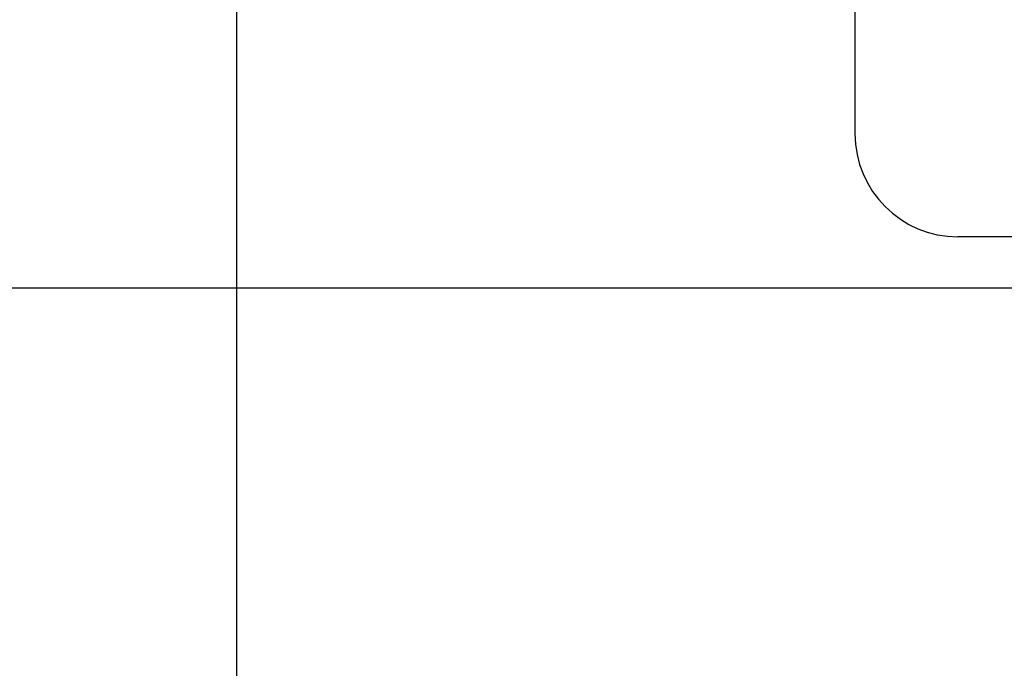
# Model space of a CAD drawing. Header units: millimetres. Extents: x 0 to 1300, y 0 to 891.
# Tile 53 of 148: x 206.39 to 215.95, y 531.31 to 537.61. Entities that reach past the tile are written whole.
import ezdxf

# ---------------------------------------------------------------- set-up
doc = ezdxf.new("R2010")
doc.units = ezdxf.units.MM
doc.header["$LTSCALE"] = 0.545669
doc.layers.add('NoLayerName_001', color=7, linetype='Continuous')

msp = doc.modelspace()

# ---------------------------------------------------------------- linework, layer by layer
at = {"layer": 'NoLayerName_001', "color": 7, "linetype": 'Continuous', "lineweight": 25}
for p, q in [((214.5, 544.70795717), (214.5, 536.5)), ((208.5, 515.4), (208.5, 543.10536053)), ((224.5, 535.5), (215.5, 535.5)), ((228.80675, 535), (145.506375, 535))]:
    msp.add_line(p, q, dxfattribs=at)
msp.add_arc((215.5, 536.5), 1, 180, 270, dxfattribs=at)

doc.saveas('drawing.dxf')
